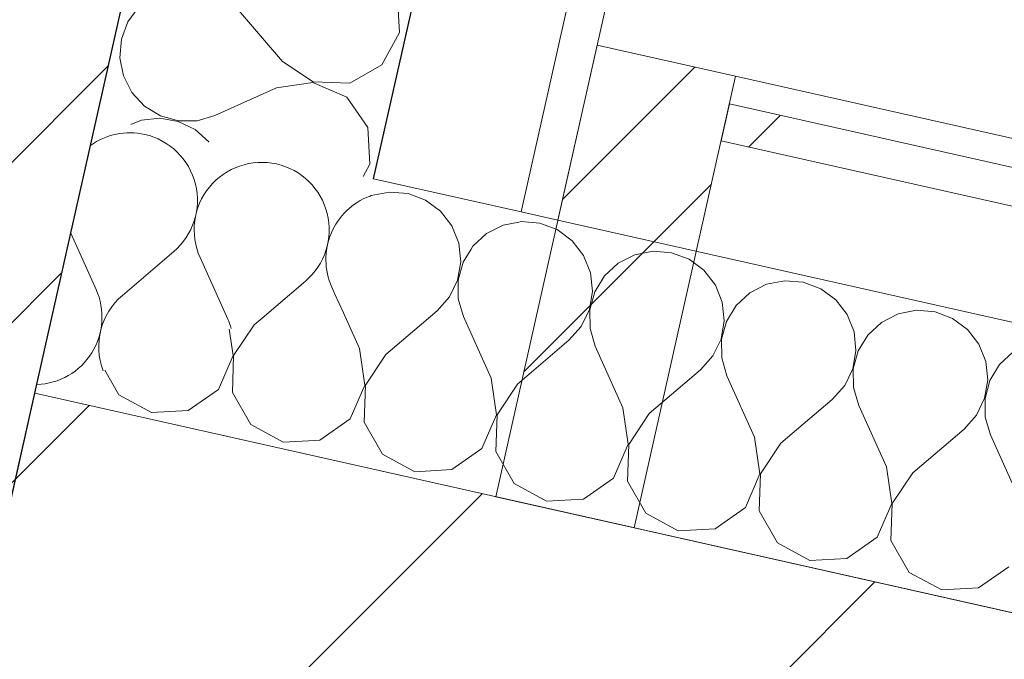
# Model space of a CAD drawing. Header units: millimetres. Extents: x -7218511 to -6645009, y 6003432 to 6221853.
# Tile 125 of 147: x -7167810 to -7167289, y 6146788 to 6147127. Entities that reach past the tile are written whole.
import ezdxf

# ---------------------------------------------------------------- set-up
doc = ezdxf.new("R2010")
doc.units = ezdxf.units.MM
doc.header["$MEASUREMENT"] = 0
doc.set_wipeout_variables(frame=1)
doc.linetypes.add('Wipeout_Contour', pattern=[1000, 0, -1000])
for name, color, linetype in [('АР-Стены_внешние_.АР', 7, 'Continuous'), ('АР-Стены_внутренние_пилоны.АР', 7, 'Continuous'), ('АР-Стены_Наружные ВИТРАЖ', 7, 'Continuous'), ('АР-Чертеж-Размеры.АР', 7, 'Continuous')]:
    doc.layers.add(name, color=color, linetype=linetype)
for name, color, linetype, lineweight in [('АР-Стены_внешние_.АР_Ном._пера__1', 7, 'Continuous', 0), ('АР-Стены_внутренние_пилоны.АР_Ном._пера__1', 7, 'Continuous', 30), ('АР-Стены_Наружные ВИТРАЖ_Ном._пера__120', 7, 'Continuous', 0), ('АР-Чертеж-Размеры.АР_Ном._пера__1', 7, 'Continuous', 0)]:
    doc.layers.add(name, color=color, linetype=linetype, lineweight=lineweight)
doc.styles.add('РЎР“Р•РќР•Р\xa0Р\x98Р\xa0_РЎРўР\x98Р›Р¬_1', font='GOST_Common.ttf')
doc.dimstyles.new('СГЕНЕРИР_СТИЛЬ__2', dxfattribs={"dimtxt": 150, "dimasz": 237.5, "dimexe": 0.18, "dimexo": 0.0625, "dimgap": 0, "dimtad": 1, "dimdec": 0, "dimzin": 0, "dimdsep": 46, "dimtxsty": 'РЎР“Р•РќР•Р\xa0Р\x98Р\xa0_РЎРўР\x98Р›Р¬_1', "dimblk": 'ARROWHEAD_6', "dimblk1": 'ARROWHEAD_6', "dimblk2": 'ARROWHEAD_6', "dimcen": 0.09, "dimse1": 1, "dimse2": 1, "dimclrd": 7, "dimclre": 7, "dimclrt": 7, "dimazin": 0, "dimtfac": 1, "dimtdec": 4, "dimtmove": 0, "dimatfit": 3, "dimfxl": 1, "dimtolj": 1, "dimtzin": 0, "dimarcsym": 0})
pattern_1 = [(45, (-6566190.34, 6562677.8), (-176.776695, 176.776695), []), (45, (-6566225.7, 6562713.15), (-176.776695, 176.776695), []), (45, (-6566261.05, 6562748.5), (-176.776695, 176.776695), [])]
pattern_2 = [(45, (-6566190.34, 6562677.8), (-84.852814, 84.852814), []), (45, (-6566232.77, 6562720.22), (-84.852814, 84.852814), [90, -30, 0, -30])]

# ---------------------------------------------------------------- blocks, each defined once
blk = doc.blocks.new('Навесная Стена_2_3', base_point=(-6566190.34, 6562677.79))
at = {"layer": 'АР-Стены_Наружные ВИТРАЖ_Ном._пера__120', "color": 7, "linetype": 'Continuous', "lineweight": 0, "flags": 128}
for points in [[(-7167431.41, 6147096.59), (-7166588.38, 6146907.25)], [(-7167485.09, 6146857.54), (-7166642.06, 6146668.2)]]:
    blk.add_lwpolyline(points, dxfattribs=at)
at = {"color": 254, "linetype": 'Wipeout_Contour', "lineweight": 0, "ltscale": 37768016.5321463}
blk.add_wipeout([(-7166591.66, 6146892.61), (-7167434.69, 6147081.95), (-7167439.08, 6147062.44), (-7166596.05, 6146873.1)], dxfattribs=at).dxf.layer = 'АР-Стены_Наружные ВИТРАЖ'
at = {"layer": 'АР-Стены_Наружные ВИТРАЖ', "linetype": 'Continuous', "lineweight": 0, "true_color": 0x000000}
h = blk.add_hatch(dxfattribs=at)
h.set_pattern_fill('АЛЮМИНИЙ_0003', color=18, style=0, pattern_type=2)
h.set_pattern_definition(pattern_1)
h.paths.add_polyline_path([(-7166591.66, 6146892.61), (-7167434.69, 6147081.95), (-7167439.08, 6147062.44), (-7166596.05, 6146873.1)])
at = {"layer": 'АР-Стены_Наружные ВИТРАЖ_Ном._пера__120', "color": 7, "linetype": 'Continuous', "lineweight": 0, "flags": 128}
blk.add_lwpolyline([(-7166591.66, 6146892.61), (-7166596.05, 6146873.1), (-7167439.08, 6147062.44), (-7167434.69, 6147081.95)], close=True, dxfattribs=at)
at = {"color": 254, "linetype": 'Wipeout_Contour', "lineweight": 0, "ltscale": 37769492.51794501}
blk.add_wipeout([(-7167504.58, 6147113.02), (-7167558.27, 6146873.98), (-7167485.09, 6146857.54), (-7167431.41, 6147096.59)], dxfattribs=at).dxf.layer = 'АР-Стены_Наружные ВИТРАЖ'
at = {"layer": 'АР-Стены_Наружные ВИТРАЖ', "linetype": 'Continuous', "lineweight": 0, "true_color": 0x000000}
h = blk.add_hatch(dxfattribs=at)
h.set_pattern_fill('АЛЮМИНИЙ_0003', color=18, style=0, pattern_type=2)
h.set_pattern_definition(pattern_1)
h.paths.add_polyline_path([(-7167504.58, 6147113.02), (-7167558.27, 6146873.98), (-7167485.09, 6146857.54), (-7167431.41, 6147096.59)])
at = {"layer": 'АР-Стены_Наружные ВИТРАЖ_Ном._пера__120', "color": 7, "linetype": 'Continuous', "lineweight": 0, "flags": 128}
blk.add_lwpolyline([(-7167504.58, 6147113.02), (-7167431.41, 6147096.59), (-7167485.09, 6146857.54), (-7167558.27, 6146873.98)], close=True, dxfattribs=at)
blk = doc.blocks.new('Стена_7_3', base_point=(-7167997.32, 6146972.64))
at = {"layer": 'АР-Стены_внешние_.АР', "linetype": 'Continuous', "lineweight": 0, "true_color": 0x000000}
h = blk.add_hatch(dxfattribs=at)
h.set_pattern_fill('ЖЕЛЕЗОБЕТОН__PROJECT__0003', color=18, style=0, pattern_type=2)
h.set_pattern_definition(pattern_2)
h.paths.add_polyline_path([(-7167802.18, 6146928.82), (-7167670.3, 6147516.03), (-7167865.43, 6147559.86), (-7167997.32, 6146972.64)])
at = {"layer": 'АР-Стены_внешние_.АР_Ном._пера__1', "color": 7, "linetype": 'Continuous', "lineweight": 30, "flags": 128}
for points in [[(-7167865.43, 6147559.86), (-7167997.32, 6146972.64)], [(-7167802.18, 6146928.82), (-7167670.3, 6147516.03)]]:
    blk.add_lwpolyline(points, dxfattribs=at)
blk = doc.blocks.new('Стена_202_3', base_point=(-7167802.18, 6146928.82))
at = {"layer": 'АР-Стены_внешние_.АР', "linetype": 'Continuous', "lineweight": 0, "true_color": 0x000000}
h = blk.add_hatch(dxfattribs=at)
h.set_pattern_fill('БЛОКИ_БЕТОННЫЕ_ЭФФЕКТИВН_7A', color=18, style=0, pattern_type=2)
h.set_pattern_definition([(45, (-6566190.34, 6562677.8), (-127.279217, 127.279217), [])])
h.paths.add_polyline_path([(-7166631.35, 6146665.86), (-7167802.18, 6146928.82), (-7167846.01, 6146733.68), (-7166675.17, 6146470.72)])
at = {"layer": 'АР-Стены_внешние_.АР_Ном._пера__1', "color": 7, "linetype": 'Continuous', "lineweight": 15, "flags": 128}
for points in [[(-7167846.01, 6146733.68), (-7167802.18, 6146928.82)], [(-7166631.35, 6146665.86), (-7167802.18, 6146928.82)]]:
    blk.add_lwpolyline(points, dxfattribs=at)
blk = doc.blocks.new('*X417', base_point=(-6566190.34, 6562677.79))
at = {"layer": 'АР-Стены_внешние_.АР_Ном._пера__1', "color": 7, "linetype": 'Continuous', "lineweight": 0}
for p, q in [((-7167544.8, 6147019.69), (-7167546.1, 6147019.44)), ((-7167534.98, 6147018.88), (-7167544.8, 6147019.69)), ((-7167532.62, 6147017.99), (-7167534.98, 6147018.88))]:
    blk.add_line(p, q, dxfattribs=at)
blk = doc.blocks.new('*X418', base_point=(-6566190.34, 6562677.79))
at = {"layer": 'АР-Стены_внешние_.АР_Ном._пера__1', "color": 7, "linetype": 'Continuous', "lineweight": 0}
for p, q in [((-7167624.16, 6147033.44), (-7167625.05, 6147032.99)), ((-7167614.49, 6147035.35), (-7167624.16, 6147033.44)), ((-7167604.67, 6147034.53), (-7167614.49, 6147035.35)), ((-7167595.45, 6147031.07), (-7167604.67, 6147034.53)), ((-7167587.52, 6147025.22), (-7167595.45, 6147031.07)), ((-7167581.5, 6147017.42), (-7167587.52, 6147025.22)), ((-7167577.83, 6147008.27), (-7167581.5, 6147017.42)), ((-7167554.47, 6147017.79), (-7167563.25, 6147013.32)), ((-7167546.1, 6147019.44), (-7167554.47, 6147017.79)), ((-7167563.25, 6147013.32), (-7167570.47, 6147006.62)), ((-7167577.3, 6147003.21), (-7167577.83, 6147008.27)), ((-7167570.47, 6147006.62), (-7167571.35, 6147005.18))]:
    blk.add_line(p, q, dxfattribs=at)
blk = doc.blocks.new('*X419', base_point=(-6566190.34, 6562677.79))
at = {"layer": 'АР-Стены_внешние_.АР_Ном._пера__1', "color": 7, "linetype": 'Continuous', "lineweight": 0}
for p, q in [((-7167769.81, 6146983.77), (-7167783.17, 6147013.48)), ((-7167755.87, 6146980.64), (-7167728.7, 6147003.82)), ((-7167700.12, 6146968.12), (-7167714.77, 6147000.69)), ((-7167681.96, 6146968.59), (-7167659.01, 6146988.17)), ((-7167643.41, 6146981.34), (-7167645.07, 6146985.04))]:
    blk.add_line(p, q, dxfattribs=at)
for centre, start, end in [((-7167751.88, 6147030.99), 77.3417, 125.6865), ((-7167751.88, 6147030.99), 310.4718, 77.3417), ((-7167682.19, 6147015.34), 77.3417, 204.2116), ((-7167682.19, 6147015.34), 310.4718, 77.3417), ((-7167612.5, 6146999.69), 110.514, 204.2116), ((-7167802.38, 6146969.13), 271.9875, 24.2116), ((-7167732.69, 6146953.47), 130.4718, 200.8466), ((-7167732.69, 6146953.47), 15.7643, 24.2116)]:
    blk.add_arc(centre, 35.71, start, end, dxfattribs=at)
blk = doc.blocks.new('*X420', base_point=(-6566190.34, 6562677.79))
at = {"layer": 'АР-Стены_внешние_.АР_Ном._пера__1', "color": 7, "linetype": 'Continuous', "lineweight": 0}
for p, q in [((-7167638.9, 6146971.32), (-7167643.41, 6146981.34)), ((-7167686.18, 6146964.99), (-7167697, 6146948.75)), ((-7167686.18, 6146964.99), (-7167681.96, 6146968.59)), ((-7167697.28, 6146948.81), (-7167699.34, 6146962.84)), ((-7167705.02, 6146930.89), (-7167697.28, 6146948.81)), ((-7167697, 6146948.75), (-7167697.67, 6146929.24)), ((-7167765.17, 6146941.06), (-7167757.67, 6146927.95)), ((-7167757.67, 6146927.95), (-7167740.52, 6146918.63)), ((-7167721.03, 6146919.72), (-7167705.02, 6146930.89)), ((-7167697.67, 6146929.24), (-7167687.98, 6146912.29)), ((-7167740.52, 6146918.63), (-7167721.03, 6146919.72)), ((-7167687.98, 6146912.29), (-7167670.83, 6146902.98)), ((-7167670.83, 6146902.98), (-7167654.04, 6146903.91))]:
    blk.add_line(p, q, dxfattribs=at)
blk = doc.blocks.new('*X421', base_point=(-6566190.34, 6562677.79))
at = {"layer": 'АР-Стены_внешние_.АР_Ном._пера__1', "color": 7, "linetype": 'Continuous', "lineweight": 0}
for p, q in [((-7167525.76, 6147015.42), (-7167532.62, 6147017.99)), ((-7167517.83, 6147009.56), (-7167525.76, 6147015.42)), ((-7167511.81, 6147001.77), (-7167517.83, 6147009.56)), ((-7167576.81, 6146998.47), (-7167577.3, 6147003.21)), ((-7167571.35, 6147005.18), (-7167575.59, 6146998.2)), ((-7167508.14, 6146992.62), (-7167511.81, 6147001.77)), ((-7167484.78, 6147002.14), (-7167493.56, 6146997.67)), ((-7167475.11, 6147004.04), (-7167484.78, 6147002.14)), ((-7167465.29, 6147003.23), (-7167475.11, 6147004.04)), ((-7167456.06, 6146999.76), (-7167465.29, 6147003.23)), ((-7167578.5, 6146988.76), (-7167576.81, 6146998.47)), ((-7167575.59, 6146998.2), (-7167578.22, 6146988.7)), ((-7167493.56, 6146997.67), (-7167500.78, 6146990.97)), ((-7167448.14, 6146993.91), (-7167456.06, 6146999.76)), ((-7167507.11, 6146982.82), (-7167508.14, 6146992.62)), ((-7167500.78, 6146990.97), (-7167505.9, 6146982.55)), ((-7167442.11, 6146986.11), (-7167448.14, 6146993.91)), ((-7167582.78, 6146979.89), (-7167578.5, 6146988.76)), ((-7167578.22, 6146988.7), (-7167578.14, 6146978.85)), ((-7167438.45, 6146976.97), (-7167442.11, 6146986.11)), ((-7167415.08, 6146986.49), (-7167423.87, 6146982.02)), ((-7167405.42, 6146988.39), (-7167415.08, 6146986.49)), ((-7167395.6, 6146987.58), (-7167405.42, 6146988.39)), ((-7167386.37, 6146984.11), (-7167395.6, 6146987.58)), ((-7167589.32, 6146972.52), (-7167582.78, 6146979.89)), ((-7167508.8, 6146973.11), (-7167507.11, 6146982.82)), ((-7167505.9, 6146982.55), (-7167508.52, 6146973.05)), ((-7167423.87, 6146982.02), (-7167431.09, 6146975.31)), ((-7167378.45, 6146978.26), (-7167386.37, 6146984.11)), ((-7167578.14, 6146978.85), (-7167575.38, 6146969.39)), ((-7167437.42, 6146967.17), (-7167438.45, 6146976.97)), ((-7167431.09, 6146975.31), (-7167436.21, 6146966.89)), ((-7167372.42, 6146970.46), (-7167378.45, 6146978.26)), ((-7167630.43, 6146952.47), (-7167638.9, 6146971.32)), ((-7167616.49, 6146949.34), (-7167589.32, 6146972.52)), ((-7167560.73, 6146936.82), (-7167575.38, 6146969.39)), ((-7167513.08, 6146964.24), (-7167508.8, 6146973.11)), ((-7167508.52, 6146973.05), (-7167508.45, 6146963.19)), ((-7167368.76, 6146961.31), (-7167372.42, 6146970.46)), ((-7167345.39, 6146970.83), (-7167354.17, 6146966.36)), ((-7167335.72, 6146972.74), (-7167345.39, 6146970.83)), ((-7167325.9, 6146971.92), (-7167335.72, 6146972.74)), ((-7167316.68, 6146968.46), (-7167325.9, 6146971.92)), ((-7167519.63, 6146956.87), (-7167513.08, 6146964.24)), ((-7167439.11, 6146957.46), (-7167437.42, 6146967.17)), ((-7167436.21, 6146966.89), (-7167438.83, 6146957.4)), ((-7167354.17, 6146966.36), (-7167361.4, 6146959.66)), ((-7167308.75, 6146962.61), (-7167316.68, 6146968.46)), ((-7167508.45, 6146963.19), (-7167505.69, 6146953.74)), ((-7167367.73, 6146951.51), (-7167368.76, 6146961.31)), ((-7167361.4, 6146959.66), (-7167366.52, 6146951.24)), ((-7167302.73, 6146954.81), (-7167308.75, 6146962.61)), ((-7167546.8, 6146933.69), (-7167519.63, 6146956.87)), ((-7167491.04, 6146921.16), (-7167505.69, 6146953.74)), ((-7167443.39, 6146948.58), (-7167439.11, 6146957.46)), ((-7167438.83, 6146957.4), (-7167438.76, 6146947.54)), ((-7167299.06, 6146945.66), (-7167302.73, 6146954.81)), ((-7167627.59, 6146933.16), (-7167630.43, 6146952.47)), ((-7167616.49, 6146949.34), (-7167627.31, 6146933.09)), ((-7167449.93, 6146941.21), (-7167443.39, 6146948.58)), ((-7167369.42, 6146941.81), (-7167367.73, 6146951.51)), ((-7167366.52, 6146951.24), (-7167369.14, 6146941.74)), ((-7167284.48, 6146950.71), (-7167291.71, 6146944.01)), ((-7167438.76, 6146947.54), (-7167436, 6146938.08)), ((-7167298.04, 6146935.86), (-7167299.06, 6146945.66)), ((-7167291.71, 6146944.01), (-7167296.82, 6146935.59)), ((-7167477.1, 6146918.03), (-7167449.93, 6146941.21)), ((-7167421.35, 6146905.51), (-7167436, 6146938.08)), ((-7167373.7, 6146932.93), (-7167369.42, 6146941.81)), ((-7167369.14, 6146941.74), (-7167369.07, 6146931.89)), ((-7167635.33, 6146915.24), (-7167627.59, 6146933.16)), ((-7167627.31, 6146933.09), (-7167627.97, 6146913.59)), ((-7167557.9, 6146917.5), (-7167560.73, 6146936.82)), ((-7167546.8, 6146933.69), (-7167557.62, 6146917.44)), ((-7167380.24, 6146925.56), (-7167373.7, 6146932.93)), ((-7167299.73, 6146926.15), (-7167298.04, 6146935.86)), ((-7167296.82, 6146935.59), (-7167299.45, 6146926.09)), ((-7167369.07, 6146931.89), (-7167366.3, 6146922.43)), ((-7167407.41, 6146902.38), (-7167380.24, 6146925.56)), ((-7167351.66, 6146889.86), (-7167366.3, 6146922.43)), ((-7167304.01, 6146917.28), (-7167299.73, 6146926.15)), ((-7167299.45, 6146926.09), (-7167299.37, 6146916.24)), ((-7167565.64, 6146899.59), (-7167557.9, 6146917.5)), ((-7167557.62, 6146917.44), (-7167558.28, 6146897.93)), ((-7167488.21, 6146901.85), (-7167491.04, 6146921.16)), ((-7167477.1, 6146918.03), (-7167487.92, 6146901.79)), ((-7167310.55, 6146909.91), (-7167304.01, 6146917.28)), ((-7167651.34, 6146904.07), (-7167635.33, 6146915.24)), ((-7167627.97, 6146913.59), (-7167618.28, 6146896.64)), ((-7167299.37, 6146916.24), (-7167296.61, 6146906.78)), ((-7167337.72, 6146886.73), (-7167310.55, 6146909.91)), ((-7167281.96, 6146874.21), (-7167296.61, 6146906.78)), ((-7167654.04, 6146903.91), (-7167651.34, 6146904.07)), ((-7167495.95, 6146883.93), (-7167488.21, 6146901.85)), ((-7167487.92, 6146901.79), (-7167488.59, 6146882.28)), ((-7167418.51, 6146886.2), (-7167421.35, 6146905.51)), ((-7167407.41, 6146902.38), (-7167418.23, 6146886.14)), ((-7167618.28, 6146896.64), (-7167601.13, 6146887.32)), ((-7167581.64, 6146888.41), (-7167565.64, 6146899.59)), ((-7167558.28, 6146897.93), (-7167548.59, 6146880.99)), ((-7167601.13, 6146887.32), (-7167581.64, 6146888.41)), ((-7167426.25, 6146868.28), (-7167418.51, 6146886.2)), ((-7167418.23, 6146886.14), (-7167418.9, 6146866.63)), ((-7167348.82, 6146870.55), (-7167351.66, 6146889.86)), ((-7167337.72, 6146886.73), (-7167348.54, 6146870.48)), ((-7167548.59, 6146880.99), (-7167531.44, 6146871.67)), ((-7167511.95, 6146872.76), (-7167495.95, 6146883.93)), ((-7167488.59, 6146882.28), (-7167478.9, 6146865.34)), ((-7167531.44, 6146871.67), (-7167511.95, 6146872.76)), ((-7167356.56, 6146852.63), (-7167348.82, 6146870.55)), ((-7167348.54, 6146870.48), (-7167349.2, 6146850.98)), ((-7167478.9, 6146865.34), (-7167461.75, 6146856.02)), ((-7167442.26, 6146857.11), (-7167426.25, 6146868.28)), ((-7167418.9, 6146866.63), (-7167409.21, 6146849.68)), ((-7167461.75, 6146856.02), (-7167442.26, 6146857.11)), ((-7167409.21, 6146849.68), (-7167392.06, 6146840.37)), ((-7167372.57, 6146841.46), (-7167356.56, 6146852.63)), ((-7167349.2, 6146850.98), (-7167339.51, 6146834.03)), ((-7167392.06, 6146840.37), (-7167372.57, 6146841.46)), ((-7167339.51, 6146834.03), (-7167322.36, 6146824.71)), ((-7167302.87, 6146825.8), (-7167286.87, 6146836.98)), ((-7167322.36, 6146824.71), (-7167302.87, 6146825.8))]:
    blk.add_line(p, q, dxfattribs=at)
blk = doc.blocks.new('Стена_215_3', base_point=(-7167769.31, 6147075.17))
at = {"layer": 'АР-Стены_внешние_.АР_Ном._пера__1', "color": 7, "linetype": 'Continuous', "lineweight": 0}
for p, q in [((-7167622.96, 6147042.3), (-7167544.9, 6147024.77)), ((-7167544.9, 6147024.77), (-7167525.39, 6147020.39))]:
    blk.add_line(p, q, dxfattribs=at)
at = {"layer": 'АР-Стены_внешние_.АР_Ном._пера__1', "color": 7, "linetype": 'Continuous', "lineweight": 0, "flags": 128}
for points in [[(-7167802.18, 6146928.82), (-7167769.31, 6147075.17)], [(-7166544.72, 6146800.13), (-7167525.39, 6147020.39)], [(-7167802.18, 6146928.82), (-7166577.59, 6146653.78)]]:
    blk.add_lwpolyline(points, dxfattribs=at)
at = {"layer": 'АР-Стены_внешние_.АР', "color": 7, "lineweight": 0}
for name in ['*X419', '*X418', '*X421', '*X417', '*X420']:
    blk.add_blockref(name, (-6566190.34, 6562677.79), dxfattribs=at)
blk = doc.blocks.new('*X428', base_point=(-6566190.34, 6562677.79))
at = {"layer": 'АР-Стены_внешние_.АР_Ном._пера__1', "color": 7, "linetype": 'Continuous', "lineweight": 0}
for p, q in [((-7167660.93, 6147513.93), (-7167656.95, 6147506.12)), ((-7167656.95, 6147506.12), (-7167650.25, 6147498.9)), ((-7167650.25, 6147498.9), (-7167641.83, 6147493.78)), ((-7167599.41, 6147500.11), (-7167613.02, 6147493.99)), ((-7167651.9, 6147491.54), (-7167661.05, 6147487.88)), ((-7167642.1, 6147492.57), (-7167651.9, 6147491.54)), ((-7167632.4, 6147490.88), (-7167642.1, 6147492.57)), ((-7167641.83, 6147493.78), (-7167632.33, 6147491.16)), ((-7167623.52, 6147486.6), (-7167632.4, 6147490.88)), ((-7167632.33, 6147491.16), (-7167622.48, 6147491.23)), ((-7167622.48, 6147491.23), (-7167613.02, 6147493.99)), ((-7167661.05, 6147487.88), (-7167668.85, 6147481.85)), ((-7167616.15, 6147480.05), (-7167623.52, 6147486.6)), ((-7167668.85, 6147481.85), (-7167674.7, 6147473.92)), ((-7167592.97, 6147452.89), (-7167616.15, 6147480.05)), ((-7167530.95, 6147468.24), (-7167531.89, 6147484.95)), ((-7167674.7, 6147473.92), (-7167678.17, 6147464.7)), ((-7167678.17, 6147464.7), (-7167678.98, 6147454.88)), ((-7167540.27, 6147451.09), (-7167530.95, 6147468.24)), ((-7167678.98, 6147454.88), (-7167677.08, 6147445.21)), ((-7167592.97, 6147452.89), (-7167576.72, 6147442.06)), ((-7167557.22, 6147441.4), (-7167540.27, 6147451.09)), ((-7167677.08, 6147445.21), (-7167672.6, 6147436.43)), ((-7167596.1, 6147438.95), (-7167628.67, 6147424.3)), ((-7167576.79, 6147441.78), (-7167596.1, 6147438.95)), ((-7167558.87, 6147434.04), (-7167576.79, 6147441.78)), ((-7167576.72, 6147442.06), (-7167557.22, 6147441.4)), ((-7167672.6, 6147436.43), (-7167665.9, 6147429.21)), ((-7167547.7, 6147418.04), (-7167558.87, 6147434.04)), ((-7167665.9, 6147429.21), (-7167657.48, 6147424.09)), ((-7167657.76, 6147422.87), (-7167667.56, 6147421.85)), ((-7167648.05, 6147421.18), (-7167657.76, 6147422.87)), ((-7167657.48, 6147424.09), (-7167647.98, 6147421.46)), ((-7167638.13, 6147421.54), (-7167628.67, 6147424.3)), ((-7167676.7, 6147418.18), (-7167684.5, 6147412.16)), ((-7167667.56, 6147421.85), (-7167676.7, 6147418.18)), ((-7167639.17, 6147416.9), (-7167648.05, 6147421.18)), ((-7167647.98, 6147421.46), (-7167638.13, 6147421.54)), ((-7167546.61, 6147398.55), (-7167547.7, 6147418.04)), ((-7167684.5, 6147412.16), (-7167690.35, 6147404.23)), ((-7167631.8, 6147410.36), (-7167639.17, 6147416.9)), ((-7167608.62, 6147383.19), (-7167631.8, 6147410.36)), ((-7167690.35, 6147404.23), (-7167693.82, 6147395.01)), ((-7167555.93, 6147381.4), (-7167546.61, 6147398.55)), ((-7167693.82, 6147395.01), (-7167694.63, 6147385.19)), ((-7167694.63, 6147385.19), (-7167692.73, 6147375.52)), ((-7167608.62, 6147383.19), (-7167592.38, 6147372.37)), ((-7167572.87, 6147371.71), (-7167555.93, 6147381.4)), ((-7167692.73, 6147375.52), (-7167688.26, 6147366.74)), ((-7167592.44, 6147372.09), (-7167611.75, 6147369.25)), ((-7167574.52, 6147364.35), (-7167592.44, 6147372.09)), ((-7167592.38, 6147372.37), (-7167572.87, 6147371.71)), ((-7167688.26, 6147366.74), (-7167681.56, 6147359.51)), ((-7167611.75, 6147369.25), (-7167644.32, 6147354.61)), ((-7167563.35, 6147348.34), (-7167574.52, 6147364.35)), ((-7167681.56, 6147359.51), (-7167673.14, 6147354.39)), ((-7167683.21, 6147352.16), (-7167692.35, 6147348.49)), ((-7167673.41, 6147353.18), (-7167683.21, 6147352.16)), ((-7167663.7, 6147351.49), (-7167673.41, 6147353.18)), ((-7167673.14, 6147354.39), (-7167663.64, 6147351.77)), ((-7167654.82, 6147347.21), (-7167663.7, 6147351.49)), ((-7167663.64, 6147351.77), (-7167653.78, 6147351.85)), ((-7167653.78, 6147351.85), (-7167644.32, 6147354.61)), ((-7167692.35, 6147348.49), (-7167700.15, 6147342.47)), ((-7167647.46, 6147340.67), (-7167654.82, 6147347.21)), ((-7167562.26, 6147328.86), (-7167563.35, 6147348.34)), ((-7167700.15, 6147342.47), (-7167706.01, 6147334.54)), ((-7167624.27, 6147313.5), (-7167647.46, 6147340.67)), ((-7167706.01, 6147334.54), (-7167709.47, 6147325.31)), ((-7167571.58, 6147311.7), (-7167562.26, 6147328.86)), ((-7167709.47, 6147325.31), (-7167710.28, 6147315.49)), ((-7167710.28, 6147315.49), (-7167708.38, 6147305.83)), ((-7167624.27, 6147313.5), (-7167608.03, 6147302.68)), ((-7167588.52, 6147302.01), (-7167571.58, 6147311.7)), ((-7167708.38, 6147305.83), (-7167703.91, 6147297.05)), ((-7167608.03, 6147302.68), (-7167588.52, 6147302.01)), ((-7167627.4, 6147299.56), (-7167659.98, 6147284.92)), ((-7167608.09, 6147302.4), (-7167627.4, 6147299.56)), ((-7167590.17, 6147294.66), (-7167608.09, 6147302.4)), ((-7167703.91, 6147297.05), (-7167697.21, 6147289.82)), ((-7167579, 6147278.65), (-7167590.17, 6147294.66)), ((-7167697.21, 6147289.82), (-7167688.79, 6147284.7)), ((-7167698.86, 6147282.46), (-7167708.01, 6147278.8)), ((-7167689.06, 6147283.49), (-7167698.86, 6147282.46)), ((-7167679.35, 6147281.8), (-7167689.06, 6147283.49)), ((-7167688.79, 6147284.7), (-7167679.29, 6147282.08)), ((-7167670.48, 6147277.52), (-7167679.35, 6147281.8)), ((-7167679.29, 6147282.08), (-7167669.44, 6147282.15)), ((-7167669.44, 6147282.15), (-7167659.98, 6147284.92)), ((-7167708.01, 6147278.8), (-7167715.8, 6147272.77)), ((-7167663.11, 6147270.98), (-7167670.48, 6147277.52)), ((-7167577.91, 6147259.16), (-7167579, 6147278.65)), ((-7167715.8, 6147272.77), (-7167721.66, 6147264.85)), ((-7167639.93, 6147243.81), (-7167663.11, 6147270.98)), ((-7167721.66, 6147264.85), (-7167725.12, 6147255.62)), ((-7167587.23, 6147242.01), (-7167577.91, 6147259.16)), ((-7167725.12, 6147255.62), (-7167725.94, 6147245.8)), ((-7167725.94, 6147245.8), (-7167724.03, 6147236.13)), ((-7167639.93, 6147243.81), (-7167623.68, 6147232.99)), ((-7167604.17, 6147232.32), (-7167587.23, 6147242.01)), ((-7167724.03, 6147236.13), (-7167719.56, 6147227.35)), ((-7167643.06, 6147229.87), (-7167675.63, 6147215.22)), ((-7167623.75, 6147232.71), (-7167643.06, 6147229.87)), ((-7167605.83, 6147224.96), (-7167623.75, 6147232.71)), ((-7167623.68, 6147232.99), (-7167604.17, 6147232.32)), ((-7167719.56, 6147227.35), (-7167712.86, 6147220.13)), ((-7167594.65, 6147208.96), (-7167605.83, 6147224.96)), ((-7167712.86, 6147220.13), (-7167704.44, 6147215.01)), ((-7167704.44, 6147215.01), (-7167694.94, 6147212.39)), ((-7167685.09, 6147212.46), (-7167675.63, 6147215.22)), ((-7167723.66, 6147209.11), (-7167731.46, 6147203.08)), ((-7167714.51, 6147212.77), (-7167723.66, 6147209.11)), ((-7167704.71, 6147213.8), (-7167714.51, 6147212.77)), ((-7167695.01, 6147212.11), (-7167704.71, 6147213.8)), ((-7167686.13, 6147207.83), (-7167695.01, 6147212.11)), ((-7167694.94, 6147212.39), (-7167685.09, 6147212.46)), ((-7167593.56, 6147189.47), (-7167594.65, 6147208.96)), ((-7167678.76, 6147201.28), (-7167686.13, 6147207.83)), ((-7167731.46, 6147203.08), (-7167737.31, 6147195.15)), ((-7167655.58, 6147174.12), (-7167678.76, 6147201.28)), ((-7167737.31, 6147195.15), (-7167740.78, 6147185.93)), ((-7167602.88, 6147172.32), (-7167593.56, 6147189.47)), ((-7167740.78, 6147185.93), (-7167741.59, 6147176.11)), ((-7167741.59, 6147176.11), (-7167739.69, 6147166.44)), ((-7167655.58, 6147174.12), (-7167639.33, 6147163.29)), ((-7167619.83, 6147162.63), (-7167602.88, 6147172.32)), ((-7167739.69, 6147166.44), (-7167735.21, 6147157.66)), ((-7167639.4, 6147163.01), (-7167658.71, 6147160.18)), ((-7167621.48, 6147155.27), (-7167639.4, 6147163.01)), ((-7167639.33, 6147163.29), (-7167619.83, 6147162.63)), ((-7167735.21, 6147157.66), (-7167728.51, 6147150.44)), ((-7167658.71, 6147160.18), (-7167691.28, 6147145.53)), ((-7167610.31, 6147139.27), (-7167621.48, 6147155.27)), ((-7167728.51, 6147150.44), (-7167720.09, 6147145.32)), ((-7167730.17, 6147143.08), (-7167739.31, 6147139.41)), ((-7167720.37, 6147144.1), (-7167730.17, 6147143.08)), ((-7167710.66, 6147142.41), (-7167720.37, 6147144.1)), ((-7167720.09, 6147145.32), (-7167710.59, 6147142.69)), ((-7167701.78, 6147138.13), (-7167710.66, 6147142.41)), ((-7167710.59, 6147142.69), (-7167700.74, 6147142.77)), ((-7167700.74, 6147142.77), (-7167691.28, 6147145.53)), ((-7167739.31, 6147139.41), (-7167747.11, 6147133.39)), ((-7167694.41, 6147131.59), (-7167701.78, 6147138.13)), ((-7167609.22, 6147119.78), (-7167610.31, 6147139.27)), ((-7167747.11, 6147133.39), (-7167752.96, 6147125.46)), ((-7167671.23, 6147104.42), (-7167694.41, 6147131.59)), ((-7167752.96, 6147125.46), (-7167756.43, 6147116.24)), ((-7167756.43, 6147116.24), (-7167757.24, 6147106.42)), ((-7167618.54, 6147102.63), (-7167609.22, 6147119.78)), ((-7167757.24, 6147106.42), (-7167755.34, 6147096.75)), ((-7167671.23, 6147104.42), (-7167654.99, 6147093.6)), ((-7167635.48, 6147092.94), (-7167618.54, 6147102.63)), ((-7167755.34, 6147096.75), (-7167750.87, 6147087.97)), ((-7167674.36, 6147090.48), (-7167706.94, 6147075.84)), ((-7167655.05, 6147093.32), (-7167674.36, 6147090.48)), ((-7167637.13, 6147085.58), (-7167655.05, 6147093.32)), ((-7167654.99, 6147093.6), (-7167635.48, 6147092.94)), ((-7167750.87, 6147087.97), (-7167744.17, 6147080.74)), ((-7167625.96, 6147069.57), (-7167637.13, 6147085.58)), ((-7167744.17, 6147080.74), (-7167735.75, 6147075.63)), ((-7167736.02, 6147074.41), (-7167745.82, 6147073.39)), ((-7167726.31, 6147072.72), (-7167736.02, 6147074.41)), ((-7167735.75, 6147075.63), (-7167726.25, 6147073)), ((-7167716.39, 6147073.08), (-7167706.94, 6147075.84)), ((-7167745.82, 6147073.39), (-7167751.4, 6147071.15)), ((-7167717.43, 6147068.44), (-7167726.31, 6147072.72)), ((-7167726.25, 6147073), (-7167716.39, 6147073.08)), ((-7167710.07, 6147061.9), (-7167717.43, 6147068.44)), ((-7167624.87, 6147050.09), (-7167625.96, 6147069.57)), ((-7167710.03, 6147061.86), (-7167710.07, 6147061.9)), ((-7167628.43, 6147043.53), (-7167624.87, 6147050.09))]:
    blk.add_line(p, q, dxfattribs=at)
blk = doc.blocks.new('Стена_217_3', base_point=(-7167769.31, 6147075.17))
at = {"layer": 'АР-Стены_внешние_.АР_Ном._пера__1', "color": 7, "linetype": 'Continuous', "lineweight": 30}
blk.add_line((-7167622.96, 6147042.3), (-7167523.94, 6147483.16), dxfattribs=at)
at = {"layer": 'АР-Стены_внешние_.АР_Ном._пера__1', "color": 7, "linetype": 'Continuous', "lineweight": 0}
for p, q in [((-7167544.9, 6147024.77), (-7167445.89, 6147465.63)), ((-7167622.96, 6147042.3), (-7167544.9, 6147024.77)), ((-7167544.9, 6147024.77), (-7167525.39, 6147020.39))]:
    blk.add_line(p, q, dxfattribs=at)
at = {"layer": 'АР-Стены_внешние_.АР_Ном._пера__1', "color": 7, "linetype": 'Continuous', "lineweight": 0, "flags": 128}
for points in [[(-7167670.3, 6147516.03), (-7167769.31, 6147075.17)], [(-7167525.39, 6147020.39), (-7167426.37, 6147461.25)]]:
    blk.add_lwpolyline(points, dxfattribs=at)
at = {"layer": 'АР-Стены_внешние_.АР', "color": 7, "lineweight": 0}
blk.add_blockref('*X428', (-6566190.34, 6562677.79), dxfattribs=at)
blk = doc.blocks.new('*D645', base_point=(-6566190.34, 6562677.79))
at = {"layer": 'АР-Чертеж-Размеры.АР_Ном._пера__1', "color": 7, "linetype": 'Continuous', "lineweight": 0, "transparency": 16777216}
for p, q in [((-7167842.54, 6149230.05), (-7167801.45, 6149412.99)), ((-7167747.97, 6149080.69), (-7167937.11, 6149379.4)), ((-7167613.86, 6149178.69), (-7168071.22, 6149281.41)), ((-7168370.66, 6146878.64), (-7167842.54, 6149230.05)), ((-7168465.23, 6147027.99), (-7168276.09, 6146729.28)), ((-7168141.99, 6146827.28), (-7168599.34, 6146930)), ((-7168411.75, 6146695.69), (-7168370.66, 6146878.64))]:
    blk.add_line(p, q, dxfattribs=at)
at = {"layer": 'АР-Чертеж-Размеры.АР_Ном._пера__1', "color": 7, "lineweight": 0, "transparency": 16777216, "insert": (-7168186.47, 6147835.65), "char_height": 150, "attachment_point": 7, "rotation": 77.3415, "style": 'РЎР“Р•РќР•Р\xa0Р\x98Р\xa0_РЎРўР\x98Р›Р¬_1'}
blk.add_mtext('\\A1;{\\pql;\\fGOST Common|b0|i0|c204|p0;\\W1.000000;2\xa0410}', dxfattribs=at)
blk = doc.blocks.new('ARROWHEAD_6')
at = {"color": 0, "linetype": 'Continuous', "lineweight": 0}
for p, q in [((-0.5, -0.5), (0.5, 0.5)), ((0, 0), (-1, 0))]:
    blk.add_line(p, q, dxfattribs=at)
blk = doc.blocks.new('Стена_229_3', base_point=(-7167997.32, 6146972.64))
at = {"layer": 'АР-Стены_внутренние_пилоны.АР', "linetype": 'Continuous', "lineweight": 0, "true_color": 0x000000}
h = blk.add_hatch(dxfattribs=at)
h.set_pattern_fill('ЖЕЛЕЗОБЕТОН__PROJECT__0003', color=18, style=0, pattern_type=2)
h.set_pattern_definition(pattern_2)
h.paths.add_polyline_path([(-7167997.32, 6146972.64), (-7168061.64, 6146686.26), (-7167866.5, 6146642.43), (-7167802.18, 6146928.82)])
at = {"layer": 'АР-Стены_внутренние_пилоны.АР_Ном._пера__1', "color": 7, "linetype": 'Continuous', "lineweight": 30, "flags": 128}
for points in [[(-7167997.32, 6146972.64), (-7168061.64, 6146686.26)], [(-7167866.5, 6146642.43), (-7167802.18, 6146928.82)]]:
    blk.add_lwpolyline(points, dxfattribs=at)

msp = doc.modelspace()

# ---------------------------------------------------------------- block references
at = {"layer": 'АР-Стены_внешние_.АР', "color": 7, "lineweight": 0}
msp.add_blockref('Стена_7_3', (-7167997.32, 6146972.64), dxfattribs=at)
at = {"layer": 'АР-Стены_внутренние_пилоны.АР', "color": 7, "lineweight": 0}
msp.add_blockref('Стена_229_3', (-7167997.32, 6146972.64), dxfattribs=at)
at = {"layer": 'АР-Стены_Наружные ВИТРАЖ', "linetype": 'Continuous', "lineweight": 0}
msp.add_blockref('Навесная Стена_2_3', (-6566190.34, 6562677.79), dxfattribs=at)

# ---------------------------------------------------------------- dimensions: what is measured, and where the dimension line sits
at = {"layer": 'АР-Чертеж-Размеры.АР', "color": 7, "linetype": 'Continuous', "lineweight": 0}
dim = msp.add_linear_dim(base=(-7167842.54, 6149230.05), p1=(-7172132.82, 6147723.62), p2=(-7171521.76, 6150056.4), angle=77.3415, dimstyle='СГЕНЕРИР_СТИЛЬ__2', dxfattribs=at)
dim.commit()
dim.dimension.update_dxf_attribs({"geometry": '*D645', "text_midpoint": (-7168203.25, 6148103.15), "dimtype": 160, "text_rotation": 77.3415})

# ---------------------------------------------------------------- next in the draw order: block references
at = {"layer": 'АР-Стены_внешние_.АР', "color": 7, "lineweight": 0}
for name, p in [('Стена_217_3', (-7167769.31, 6147075.17)), ('Стена_215_3', (-7167769.31, 6147075.17)), ('Стена_202_3', (-7167802.18, 6146928.82))]:
    msp.add_blockref(name, p, dxfattribs=at)

doc.saveas('drawing.dxf')
